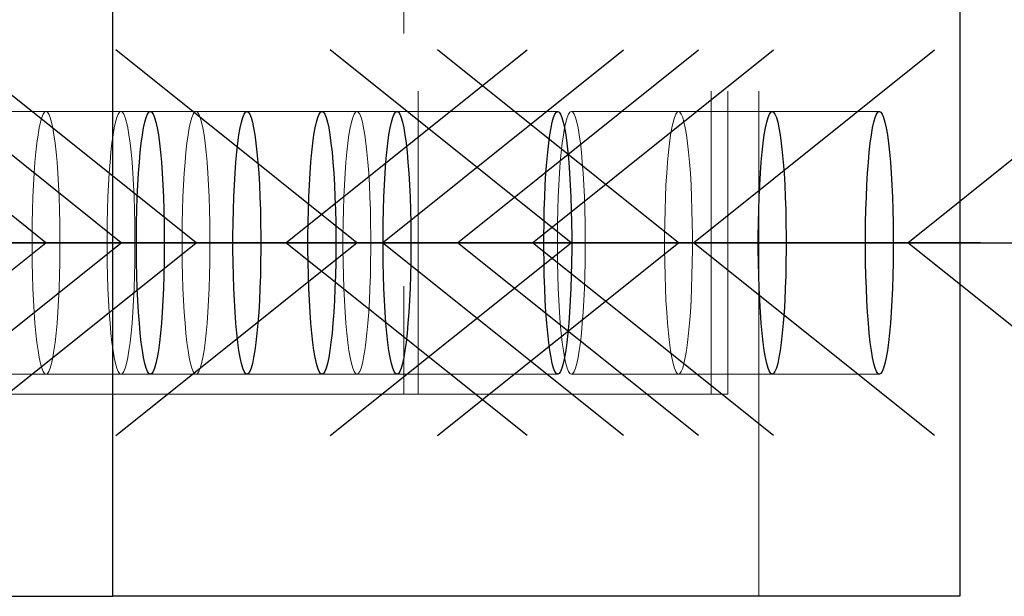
# Model space of a CAD drawing. Header units: millimetres. Extents: x 3526 to 4380, y 11541 to 12002.
# Tile 101 of 127: x 4220.9 to 4225.77, y 11715.82 to 11718.68. Entities that reach past the tile are written whole.
import ezdxf

# ---------------------------------------------------------------- set-up
doc = ezdxf.new("R2010")
doc.units = ezdxf.units.MM
doc.header["$LTSCALE"] = 10
doc.linetypes.add('HIDDEN', pattern=[0.375, 0.25, -0.125])
doc.linetypes.add('MITTE', pattern=[2, 1.25, -0.25, 0.25, -0.25])
doc.layers.get('Defpoints').update_dxf_attribs({"color": 1})
for name, color, linetype in [('PS_BOLT', 4, 'Continuous'), ('PS_MID', 5, 'MITTE'), ('PS_SHAPE', 3, 'Continuous')]:
    doc.layers.add(name, color=color, linetype=linetype)
for name, color, linetype, lineweight in [('PS_DIM', 4, 'Continuous', 13), ('PS_Hidden', 2, 'HIDDEN', 9), ('PS_SOLID', 7, 'Continuous', 30)]:
    doc.layers.add(name, color=color, linetype=linetype, lineweight=lineweight)
doc.styles.add('simplex', font='simplex.shx', dxfattribs={"width": 0.75})
doc.dimstyles.new('1_20_GŁ_DS1-LS20', dxfattribs={"dimtxt": 2, "dimasz": 2, "dimexe": 2, "dimexo": 5, "dimgap": 1, "dimtad": 1, "dimjust": 4, "dimdec": 0, "dimlfac": 20, "dimtxsty": 'simplex', "dimblk1": 'NONE', "dimsah": 1, "dimcen": 2, "dimclrd": 256, "dimclre": 256, "dimclrt": 4, "dimadec": 1, "dimazin": 0, "dimtfac": 1, "dimtdec": 0, "dimtmove": 2, "dimatfit": 3, "dimfxl": 1, "dimarcsym": 0})

# ---------------------------------------------------------------- blocks, each defined once
blk = doc.blocks.new('*D186')
at = {"layer": 'Defpoints', "color": 0, "transparency": 16777216}
for p in [(4225.5509, 11738.1324), (3922.9614, 11716.8237), (4225.5509, 11715.8237)]:
    blk.add_point(p, dxfattribs=at)
at = {"layer": 'PS_DIM', "lineweight": -2, "transparency": 16777216}
for p, q in [((3922.9614, 11721.8237), (3922.9614, 11740.1324)), ((4225.5509, 11720.8237), (4225.5509, 11740.1324)), ((3922.9614, 11738.1324), (4223.5509, 11738.1324))]:
    blk.add_line(p, q, dxfattribs=at)
at = {"layer": 'PS_DIM', "transparency": 16777216}
blk.add_solid([(4223.5509, 11738.4657), (4223.5509, 11737.7991), (4225.5509, 11738.1324)], dxfattribs=at)
at = {"layer": 'PS_DIM', "color": 4, "transparency": 16777216, "insert": (4223.5309, 11734.5053), "char_height": 2, "attachment_point": 5, "rotation": 90, "style": 'simplex'}
blk.add_mtext('9986', dxfattribs=at)
blk = doc.blocks.new('_None')
blk = doc.blocks.new('*X684')
at = {"color": 30, "linetype": 'Continuous'}
for p, q in [((4221.7708, 11717.5737), (4220.5776, 11718.5282)), ((4223.4363, 11717.5737), (4224.6296, 11718.5282)), ((4220.5776, 11716.6191), (4221.7708, 11717.5737)), ((4220.5776, 11717.5737), (4224.6296, 11717.5737)), ((4224.6296, 11716.6191), (4223.4363, 11717.5737))]:
    blk.add_line(p, q, dxfattribs=at)
blk = doc.blocks.new('*X686')
at = {"color": 30, "linetype": 'Continuous'}
for p, q in [((4224.1586, 11717.5737), (4222.9654, 11718.5282)), ((4225.8242, 11717.5737), (4227.0174, 11718.5282)), ((4222.9654, 11716.6191), (4224.1586, 11717.5737)), ((4222.9654, 11717.5737), (4227.0174, 11717.5737)), ((4227.0174, 11716.6191), (4225.8242, 11717.5737))]:
    blk.add_line(p, q, dxfattribs=at)
blk = doc.blocks.new('*X688')
at = {"color": 30, "linetype": 'Continuous'}
for p, q in [((4223.628, 11717.5737), (4222.4348, 11718.5282)), ((4225.2935, 11717.5737), (4226.4868, 11718.5282)), ((4222.4348, 11716.6191), (4223.628, 11717.5737)), ((4222.4348, 11717.5737), (4226.4868, 11717.5737)), ((4226.4868, 11716.6191), (4225.2935, 11717.5737))]:
    blk.add_line(p, q, dxfattribs=at)
blk = doc.blocks.new('*X691')
at = {"color": 30, "linetype": 'Continuous'}
for p, q in [((4220.5504, 11717.5737), (4219.3571, 11718.5282)), ((4222.2159, 11717.5737), (4223.4091, 11718.5282)), ((4219.3571, 11716.6191), (4220.5504, 11717.5737)), ((4219.3571, 11717.5737), (4223.4091, 11717.5737)), ((4223.4091, 11716.6191), (4222.2159, 11717.5737))]:
    blk.add_line(p, q, dxfattribs=at)
blk = doc.blocks.new('*X692')
at = {"color": 30, "linetype": 'Continuous'}
for p, q in [((4221.3994, 11717.5737), (4220.2061, 11718.5282)), ((4223.0649, 11717.5737), (4224.2581, 11718.5282)), ((4220.2061, 11716.6191), (4221.3994, 11717.5737)), ((4220.2061, 11717.5737), (4224.2581, 11717.5737)), ((4224.2581, 11716.6191), (4223.0649, 11717.5737))]:
    blk.add_line(p, q, dxfattribs=at)
blk = doc.blocks.new('*X693')
at = {"color": 30, "linetype": 'Continuous'}
for p, q in [((4221.0279, 11717.5737), (4219.8347, 11718.5282)), ((4222.6935, 11717.5737), (4223.8867, 11718.5282)), ((4219.8347, 11716.6191), (4221.0279, 11717.5737)), ((4219.8347, 11717.5737), (4223.8867, 11717.5737)), ((4223.8867, 11716.6191), (4222.6935, 11717.5737))]:
    blk.add_line(p, q, dxfattribs=at)
blk = doc.blocks.new('*X694')
at = {"color": 30, "linetype": 'Continuous'}
for p, q in [((4222.5667, 11717.5737), (4221.3735, 11718.5282)), ((4224.2323, 11717.5737), (4225.4255, 11718.5282)), ((4221.3735, 11716.6191), (4222.5667, 11717.5737)), ((4221.3735, 11717.5737), (4225.4255, 11717.5737)), ((4225.4255, 11716.6191), (4224.2323, 11717.5737))]:
    blk.add_line(p, q, dxfattribs=at)
blk = doc.blocks.new('*X697')
at = {"layer": 'PS_Hidden', "color": 2, "linetype": 'HIDDEN'}
for p, q in [((4224.5566, 11715.8237), (4224.5566, 11726.8237)), ((4222.8706, 11725.8237), (4222.8706, 11716.8237)), ((4224.321, 11725.8237), (4224.321, 11716.8237)), ((4224.4033, 11725.8237), (4224.4033, 11716.8237)), ((4222.7986, 11721.1087), (4222.7986, 11716.8237)), ((4220.5504, 11718.2237), (4221.5447, 11718.2237)), ((4221.0073, 11718.1939), (4221.0007, 11718.171)), ((4221.014, 11718.2104), (4221.0073, 11718.1939)), ((4221.0209, 11718.2203), (4221.014, 11718.2104)), ((4221.0279, 11718.2237), (4221.0209, 11718.2203)), ((4221.0349, 11718.2203), (4221.0279, 11718.2237)), ((4221.0418, 11718.2104), (4221.0349, 11718.2203)), ((4221.0486, 11718.1939), (4221.0418, 11718.2104)), ((4221.0551, 11718.171), (4221.0486, 11718.1939)), ((4221.3787, 11718.1939), (4221.3722, 11718.171)), ((4221.3855, 11718.2104), (4221.3787, 11718.1939)), ((4221.3924, 11718.2203), (4221.3855, 11718.2104)), ((4221.3994, 11718.2237), (4221.3924, 11718.2203)), ((4221.4063, 11718.2203), (4221.3994, 11718.2237)), ((4221.4133, 11718.2104), (4221.4063, 11718.2203)), ((4221.42, 11718.1939), (4221.4133, 11718.2104)), ((4221.4266, 11718.171), (4221.42, 11718.1939)), ((4221.5447, 11718.2237), (4222.0223, 11718.2237)), ((4221.7502, 11718.1939), (4221.7436, 11718.171)), ((4221.7569, 11718.2104), (4221.7502, 11718.1939)), ((4221.7638, 11718.2203), (4221.7569, 11718.2104)), ((4221.7708, 11718.2237), (4221.7638, 11718.2203)), ((4221.7778, 11718.2203), (4221.7708, 11718.2237)), ((4221.7847, 11718.2104), (4221.7778, 11718.2203)), ((4221.7915, 11718.1939), (4221.7847, 11718.2104)), ((4221.798, 11718.171), (4221.7915, 11718.1939)), ((4222.0223, 11718.2237), (4222.3937, 11718.2237)), ((4222.3937, 11718.2237), (4222.7652, 11718.2237)), ((4222.5461, 11718.1939), (4222.5395, 11718.171)), ((4222.5529, 11718.2104), (4222.5461, 11718.1939)), ((4222.5598, 11718.2203), (4222.5529, 11718.2104)), ((4222.5667, 11718.2237), (4222.5598, 11718.2203)), ((4222.5737, 11718.2203), (4222.5667, 11718.2237)), ((4222.5806, 11718.2104), (4222.5737, 11718.2203)), ((4222.5874, 11718.1939), (4222.5806, 11718.2104)), ((4222.5939, 11718.171), (4222.5874, 11718.1939)), ((4222.7652, 11718.2237), (4223.5611, 11718.2237)), ((4223.6073, 11718.1939), (4223.6008, 11718.171)), ((4223.6141, 11718.2104), (4223.6073, 11718.1939)), ((4223.621, 11718.2203), (4223.6141, 11718.2104)), ((4223.628, 11718.2237), (4223.621, 11718.2203)), ((4223.635, 11718.2203), (4223.628, 11718.2237)), ((4223.628, 11718.2237), (4224.6223, 11718.2237)), ((4223.6419, 11718.2104), (4223.635, 11718.2203)), ((4223.6486, 11718.1939), (4223.6419, 11718.2104)), ((4223.6552, 11718.171), (4223.6486, 11718.1939)), ((4224.138, 11718.1939), (4224.1314, 11718.171)), ((4224.1447, 11718.2104), (4224.138, 11718.1939)), ((4224.1516, 11718.2203), (4224.1447, 11718.2104)), ((4224.1586, 11718.2237), (4224.1516, 11718.2203)), ((4224.1656, 11718.2203), (4224.1586, 11718.2237)), ((4224.1725, 11718.2104), (4224.1656, 11718.2203)), ((4224.1793, 11718.1939), (4224.1725, 11718.2104)), ((4224.1858, 11718.171), (4224.1793, 11718.1939)), ((4224.6223, 11718.2237), (4225.153, 11718.2237)), ((4221.0007, 11718.171), (4220.9944, 11718.142)), ((4221.0614, 11718.142), (4221.0551, 11718.171)), ((4221.3722, 11718.171), (4221.3659, 11718.142)), ((4221.4328, 11718.142), (4221.4266, 11718.171)), ((4221.7436, 11718.171), (4221.7373, 11718.142)), ((4221.8043, 11718.142), (4221.798, 11718.171)), ((4222.5395, 11718.171), (4222.5333, 11718.142)), ((4222.6002, 11718.142), (4222.5939, 11718.171)), ((4223.6008, 11718.171), (4223.5945, 11718.142)), ((4223.6615, 11718.142), (4223.6552, 11718.171)), ((4224.1314, 11718.171), (4224.1251, 11718.142)), ((4224.1921, 11718.142), (4224.1858, 11718.171)), ((4220.9885, 11718.1072), (4220.983, 11718.0669)), ((4220.9944, 11718.142), (4220.9885, 11718.1072)), ((4221.0673, 11718.1072), (4221.0614, 11718.142)), ((4221.0729, 11718.0669), (4221.0673, 11718.1072)), ((4221.36, 11718.1072), (4221.3544, 11718.0669)), ((4221.3659, 11718.142), (4221.36, 11718.1072)), ((4221.4388, 11718.1072), (4221.4328, 11718.142)), ((4221.4443, 11718.0669), (4221.4388, 11718.1072)), ((4221.7314, 11718.1072), (4221.7259, 11718.0669)), ((4221.7373, 11718.142), (4221.7314, 11718.1072)), ((4221.8102, 11718.1072), (4221.8043, 11718.142)), ((4221.8157, 11718.0669), (4221.8102, 11718.1072)), ((4222.5273, 11718.1072), (4222.5218, 11718.0669)), ((4222.5333, 11718.142), (4222.5273, 11718.1072)), ((4222.6061, 11718.1072), (4222.6002, 11718.142)), ((4222.6117, 11718.0669), (4222.6061, 11718.1072)), ((4223.5886, 11718.1072), (4223.5831, 11718.0669)), ((4223.5945, 11718.142), (4223.5886, 11718.1072)), ((4223.6674, 11718.1072), (4223.6615, 11718.142)), ((4223.6729, 11718.0669), (4223.6674, 11718.1072)), ((4224.1192, 11718.1072), (4224.1137, 11718.0669)), ((4224.1251, 11718.142), (4224.1192, 11718.1072)), ((4224.198, 11718.1072), (4224.1921, 11718.142)), ((4224.2036, 11718.0669), (4224.198, 11718.1072)), ((4220.983, 11718.0669), (4220.9779, 11718.0215)), ((4221.0779, 11718.0215), (4221.0729, 11718.0669)), ((4221.3544, 11718.0669), (4221.3494, 11718.0215)), ((4221.4494, 11718.0215), (4221.4443, 11718.0669)), ((4221.7259, 11718.0669), (4221.7208, 11718.0215)), ((4221.8208, 11718.0215), (4221.8157, 11718.0669)), ((4222.5218, 11718.0669), (4222.5167, 11718.0215)), ((4222.6167, 11718.0215), (4222.6117, 11718.0669)), ((4223.5831, 11718.0669), (4223.578, 11718.0215)), ((4223.678, 11718.0215), (4223.6729, 11718.0669)), ((4224.1137, 11718.0669), (4224.1086, 11718.0215)), ((4224.2086, 11718.0215), (4224.2036, 11718.0669)), ((4220.9779, 11718.0215), (4220.9734, 11717.9715)), ((4221.0825, 11717.9715), (4221.0779, 11718.0215)), ((4221.3494, 11718.0215), (4221.3448, 11717.9715)), ((4221.4539, 11717.9715), (4221.4494, 11718.0215)), ((4221.7208, 11718.0215), (4221.7163, 11717.9715)), ((4221.8254, 11717.9715), (4221.8208, 11718.0215)), ((4222.5167, 11718.0215), (4222.5122, 11717.9715)), ((4222.6213, 11717.9715), (4222.6167, 11718.0215)), ((4223.578, 11718.0215), (4223.5734, 11717.9715)), ((4223.6825, 11717.9715), (4223.678, 11718.0215)), ((4224.1086, 11718.0215), (4224.1041, 11717.9715)), ((4224.2132, 11717.9715), (4224.2086, 11718.0215)), ((4220.9734, 11717.9715), (4220.9694, 11717.9175)), ((4221.0865, 11717.9175), (4221.0825, 11717.9715)), ((4221.3448, 11717.9715), (4221.3408, 11717.9175)), ((4221.4579, 11717.9175), (4221.4539, 11717.9715)), ((4221.7163, 11717.9715), (4221.7123, 11717.9175)), ((4221.8293, 11717.9175), (4221.8254, 11717.9715)), ((4222.5122, 11717.9715), (4222.5082, 11717.9175)), ((4222.6253, 11717.9175), (4222.6213, 11717.9715)), ((4223.5734, 11717.9715), (4223.5695, 11717.9175)), ((4223.6865, 11717.9175), (4223.6825, 11717.9715)), ((4224.1041, 11717.9715), (4224.1001, 11717.9175)), ((4224.2172, 11717.9175), (4224.2132, 11717.9715)), ((4220.9694, 11717.9175), (4220.966, 11717.8599)), ((4221.0899, 11717.8599), (4221.0865, 11717.9175)), ((4221.3408, 11717.9175), (4221.3374, 11717.8599)), ((4221.4613, 11717.8599), (4221.4579, 11717.9175)), ((4221.7123, 11717.9175), (4221.7089, 11717.8599)), ((4221.8327, 11717.8599), (4221.8293, 11717.9175)), ((4222.5082, 11717.9175), (4222.5048, 11717.8599)), ((4222.6287, 11717.8599), (4222.6253, 11717.9175)), ((4223.5695, 11717.9175), (4223.5661, 11717.8599)), ((4223.6899, 11717.8599), (4223.6865, 11717.9175)), ((4224.1001, 11717.9175), (4224.0967, 11717.8599)), ((4224.2206, 11717.8599), (4224.2172, 11717.9175)), ((4220.966, 11717.8599), (4220.9632, 11717.7994)), ((4221.0926, 11717.7994), (4221.0899, 11717.8599)), ((4221.3374, 11717.8599), (4221.3347, 11717.7994)), ((4221.4641, 11717.7994), (4221.4613, 11717.8599)), ((4221.7089, 11717.8599), (4221.7061, 11717.7994)), ((4221.8355, 11717.7994), (4221.8327, 11717.8599)), ((4222.5048, 11717.8599), (4222.5021, 11717.7994)), ((4222.6314, 11717.7994), (4222.6287, 11717.8599)), ((4223.5661, 11717.8599), (4223.5633, 11717.7994)), ((4223.6927, 11717.7994), (4223.6899, 11717.8599)), ((4224.0967, 11717.8599), (4224.0939, 11717.7994)), ((4224.2233, 11717.7994), (4224.2206, 11717.8599)), ((4220.9632, 11717.7994), (4220.9611, 11717.7366)), ((4221.0947, 11717.7366), (4221.0926, 11717.7994)), ((4221.3347, 11717.7994), (4221.3326, 11717.7366)), ((4221.4661, 11717.7366), (4221.4641, 11717.7994)), ((4221.7061, 11717.7994), (4221.704, 11717.7366)), ((4221.8376, 11717.7366), (4221.8355, 11717.7994)), ((4222.5021, 11717.7994), (4222.5, 11717.7366)), ((4222.6335, 11717.7366), (4222.6314, 11717.7994)), ((4223.5633, 11717.7994), (4223.5612, 11717.7366)), ((4223.6948, 11717.7366), (4223.6927, 11717.7994)), ((4224.0939, 11717.7994), (4224.0918, 11717.7366)), ((4224.2254, 11717.7366), (4224.2233, 11717.7994)), ((4220.9611, 11717.7366), (4220.9597, 11717.6721)), ((4221.0961, 11717.6721), (4221.0947, 11717.7366)), ((4221.3326, 11717.7366), (4221.3312, 11717.6721)), ((4221.4676, 11717.6721), (4221.4661, 11717.7366)), ((4221.704, 11717.7366), (4221.7026, 11717.6721)), ((4221.839, 11717.6721), (4221.8376, 11717.7366)), ((4222.5, 11717.7366), (4222.4986, 11717.6721)), ((4222.6349, 11717.6721), (4222.6335, 11717.7366)), ((4223.5612, 11717.7366), (4223.5598, 11717.6721)), ((4223.6962, 11717.6721), (4223.6948, 11717.7366)), ((4224.0918, 11717.7366), (4224.0904, 11717.6721)), ((4224.2268, 11717.6721), (4224.2254, 11717.7366)), ((4220.9597, 11717.6721), (4220.959, 11717.6066)), ((4221.0968, 11717.6066), (4221.0961, 11717.6721)), ((4221.3312, 11717.6721), (4221.3305, 11717.6066)), ((4221.4683, 11717.6066), (4221.4676, 11717.6721)), ((4221.7026, 11717.6721), (4221.7019, 11717.6066)), ((4221.8397, 11717.6066), (4221.839, 11717.6721)), ((4222.4986, 11717.6721), (4222.4978, 11717.6066)), ((4222.6356, 11717.6066), (4222.6349, 11717.6721)), ((4223.5598, 11717.6721), (4223.5591, 11717.6066)), ((4223.6969, 11717.6066), (4223.6962, 11717.6721)), ((4224.0904, 11717.6721), (4224.0897, 11717.6066)), ((4224.2275, 11717.6066), (4224.2268, 11717.6721)), ((4220.959, 11717.6066), (4220.959, 11717.5407)), ((4221.0968, 11717.5407), (4221.0968, 11717.6066)), ((4221.3305, 11717.6066), (4221.3305, 11717.5407)), ((4221.4683, 11717.5407), (4221.4683, 11717.6066)), ((4221.7019, 11717.6066), (4221.7019, 11717.5407)), ((4221.8397, 11717.5407), (4221.8397, 11717.6066)), ((4222.4978, 11717.6066), (4222.4978, 11717.5407)), ((4222.6356, 11717.5407), (4222.6356, 11717.6066)), ((4223.5591, 11717.6066), (4223.5591, 11717.5407)), ((4223.6969, 11717.5407), (4223.6969, 11717.6066)), ((4224.0897, 11717.6066), (4224.0897, 11717.5407)), ((4224.2275, 11717.5407), (4224.2275, 11717.6066)), ((4220.959, 11717.5407), (4220.9597, 11717.4752)), ((4221.0961, 11717.4752), (4221.0968, 11717.5407)), ((4221.3305, 11717.5407), (4221.3312, 11717.4752)), ((4221.4676, 11717.4752), (4221.4683, 11717.5407)), ((4221.7019, 11717.5407), (4221.7026, 11717.4752)), ((4221.839, 11717.4752), (4221.8397, 11717.5407)), ((4222.4978, 11717.5407), (4222.4986, 11717.4752)), ((4222.6349, 11717.4752), (4222.6356, 11717.5407)), ((4223.5591, 11717.5407), (4223.5598, 11717.4752)), ((4223.6962, 11717.4752), (4223.6969, 11717.5407)), ((4224.0897, 11717.5407), (4224.0904, 11717.4752)), ((4224.2268, 11717.4752), (4224.2275, 11717.5407)), ((4220.9597, 11717.4752), (4220.9611, 11717.4107)), ((4221.0947, 11717.4107), (4221.0961, 11717.4752)), ((4221.3312, 11717.4752), (4221.3326, 11717.4107)), ((4221.4661, 11717.4107), (4221.4676, 11717.4752)), ((4221.7026, 11717.4752), (4221.704, 11717.4107)), ((4221.8376, 11717.4107), (4221.839, 11717.4752)), ((4222.4986, 11717.4752), (4222.5, 11717.4107)), ((4222.6335, 11717.4107), (4222.6349, 11717.4752)), ((4223.5598, 11717.4752), (4223.5612, 11717.4107)), ((4223.6948, 11717.4107), (4223.6962, 11717.4752)), ((4224.0904, 11717.4752), (4224.0918, 11717.4107)), ((4224.2254, 11717.4107), (4224.2268, 11717.4752)), ((4220.9611, 11717.4107), (4220.9632, 11717.3479)), ((4221.0926, 11717.3479), (4221.0947, 11717.4107)), ((4221.3326, 11717.4107), (4221.3347, 11717.3479)), ((4221.4641, 11717.3479), (4221.4661, 11717.4107)), ((4221.704, 11717.4107), (4221.7061, 11717.3479)), ((4221.8355, 11717.3479), (4221.8376, 11717.4107)), ((4222.5, 11717.4107), (4222.5021, 11717.3479)), ((4222.6314, 11717.3479), (4222.6335, 11717.4107)), ((4223.5612, 11717.4107), (4223.5633, 11717.3479)), ((4223.6927, 11717.3479), (4223.6948, 11717.4107)), ((4224.0918, 11717.4107), (4224.0939, 11717.3479)), ((4224.2233, 11717.3479), (4224.2254, 11717.4107)), ((4220.9632, 11717.3479), (4220.966, 11717.2874)), ((4221.0899, 11717.2874), (4221.0926, 11717.3479)), ((4221.3347, 11717.3479), (4221.3374, 11717.2874)), ((4221.4613, 11717.2874), (4221.4641, 11717.3479)), ((4221.7061, 11717.3479), (4221.7089, 11717.2874)), ((4221.8327, 11717.2874), (4221.8355, 11717.3479)), ((4222.5021, 11717.3479), (4222.5048, 11717.2874)), ((4222.6287, 11717.2874), (4222.6314, 11717.3479)), ((4223.5633, 11717.3479), (4223.5661, 11717.2874)), ((4223.6899, 11717.2874), (4223.6927, 11717.3479)), ((4224.0939, 11717.3479), (4224.0967, 11717.2874)), ((4224.2206, 11717.2874), (4224.2233, 11717.3479)), ((4220.966, 11717.2874), (4220.9694, 11717.2298)), ((4221.0865, 11717.2298), (4221.0899, 11717.2874)), ((4221.3374, 11717.2874), (4221.3408, 11717.2298)), ((4221.4579, 11717.2298), (4221.4613, 11717.2874)), ((4221.7089, 11717.2874), (4221.7123, 11717.2298)), ((4221.8293, 11717.2298), (4221.8327, 11717.2874)), ((4222.5048, 11717.2874), (4222.5082, 11717.2298)), ((4222.6253, 11717.2298), (4222.6287, 11717.2874)), ((4223.5661, 11717.2874), (4223.5695, 11717.2298)), ((4223.6865, 11717.2298), (4223.6899, 11717.2874)), ((4224.0967, 11717.2874), (4224.1001, 11717.2298)), ((4224.2172, 11717.2298), (4224.2206, 11717.2874)), ((4220.9694, 11717.2298), (4220.9734, 11717.1758)), ((4221.0825, 11717.1758), (4221.0865, 11717.2298)), ((4221.3408, 11717.2298), (4221.3448, 11717.1758)), ((4221.4539, 11717.1758), (4221.4579, 11717.2298)), ((4221.7123, 11717.2298), (4221.7163, 11717.1758)), ((4221.8254, 11717.1758), (4221.8293, 11717.2298)), ((4222.5082, 11717.2298), (4222.5122, 11717.1758)), ((4222.6213, 11717.1758), (4222.6253, 11717.2298)), ((4223.5695, 11717.2298), (4223.5734, 11717.1758)), ((4223.6825, 11717.1758), (4223.6865, 11717.2298)), ((4224.1001, 11717.2298), (4224.1041, 11717.1758)), ((4224.2132, 11717.1758), (4224.2172, 11717.2298)), ((4220.9734, 11717.1758), (4220.9779, 11717.1258)), ((4221.0779, 11717.1258), (4221.0825, 11717.1758)), ((4221.3448, 11717.1758), (4221.3494, 11717.1258)), ((4221.4494, 11717.1258), (4221.4539, 11717.1758)), ((4221.7163, 11717.1758), (4221.7208, 11717.1258)), ((4221.8208, 11717.1258), (4221.8254, 11717.1758)), ((4222.5122, 11717.1758), (4222.5167, 11717.1258)), ((4222.6167, 11717.1258), (4222.6213, 11717.1758)), ((4223.5734, 11717.1758), (4223.578, 11717.1258)), ((4223.678, 11717.1258), (4223.6825, 11717.1758)), ((4224.1041, 11717.1758), (4224.1086, 11717.1258)), ((4224.2086, 11717.1258), (4224.2132, 11717.1758)), ((4220.9779, 11717.1258), (4220.983, 11717.0805)), ((4221.0729, 11717.0805), (4221.0779, 11717.1258)), ((4221.3494, 11717.1258), (4221.3544, 11717.0805)), ((4221.4443, 11717.0805), (4221.4494, 11717.1258)), ((4221.7208, 11717.1258), (4221.7259, 11717.0805)), ((4221.8157, 11717.0805), (4221.8208, 11717.1258)), ((4222.5167, 11717.1258), (4222.5218, 11717.0805)), ((4222.6117, 11717.0805), (4222.6167, 11717.1258)), ((4223.578, 11717.1258), (4223.5831, 11717.0805)), ((4223.6729, 11717.0805), (4223.678, 11717.1258)), ((4224.1086, 11717.1258), (4224.1137, 11717.0805)), ((4224.2036, 11717.0805), (4224.2086, 11717.1258)), ((4220.983, 11717.0805), (4220.9885, 11717.0402)), ((4221.0673, 11717.0402), (4221.0729, 11717.0805)), ((4221.3544, 11717.0805), (4221.36, 11717.0402)), ((4221.4388, 11717.0402), (4221.4443, 11717.0805)), ((4221.7259, 11717.0805), (4221.7314, 11717.0402)), ((4221.8102, 11717.0402), (4221.8157, 11717.0805)), ((4222.5218, 11717.0805), (4222.5273, 11717.0402)), ((4222.6061, 11717.0402), (4222.6117, 11717.0805)), ((4223.5831, 11717.0805), (4223.5886, 11717.0402)), ((4223.6674, 11717.0402), (4223.6729, 11717.0805)), ((4224.1137, 11717.0805), (4224.1192, 11717.0402)), ((4224.198, 11717.0402), (4224.2036, 11717.0805)), ((4220.9885, 11717.0402), (4220.9944, 11717.0053)), ((4221.0614, 11717.0053), (4221.0673, 11717.0402)), ((4221.36, 11717.0402), (4221.3659, 11717.0053)), ((4221.4328, 11717.0053), (4221.4388, 11717.0402)), ((4221.7314, 11717.0402), (4221.7373, 11717.0053)), ((4221.8043, 11717.0053), (4221.8102, 11717.0402)), ((4222.5273, 11717.0402), (4222.5333, 11717.0053)), ((4222.6002, 11717.0053), (4222.6061, 11717.0402)), ((4223.5886, 11717.0402), (4223.5945, 11717.0053)), ((4223.6615, 11717.0053), (4223.6674, 11717.0402)), ((4224.1192, 11717.0402), (4224.1251, 11717.0053)), ((4224.1921, 11717.0053), (4224.198, 11717.0402)), ((4220.9944, 11717.0053), (4221.0007, 11716.9763)), ((4221.0007, 11716.9763), (4221.0073, 11716.9535)), ((4221.0486, 11716.9535), (4221.0551, 11716.9763)), ((4221.0551, 11716.9763), (4221.0614, 11717.0053)), ((4221.3659, 11717.0053), (4221.3722, 11716.9763)), ((4221.3722, 11716.9763), (4221.3787, 11716.9535)), ((4221.42, 11716.9535), (4221.4266, 11716.9763)), ((4221.4266, 11716.9763), (4221.4328, 11717.0053)), ((4221.7373, 11717.0053), (4221.7436, 11716.9763)), ((4221.7436, 11716.9763), (4221.7502, 11716.9535)), ((4221.7915, 11716.9535), (4221.798, 11716.9763)), ((4221.798, 11716.9763), (4221.8043, 11717.0053)), ((4222.5333, 11717.0053), (4222.5395, 11716.9763)), ((4222.5395, 11716.9763), (4222.5461, 11716.9535)), ((4222.5874, 11716.9535), (4222.5939, 11716.9763)), ((4222.5939, 11716.9763), (4222.6002, 11717.0053)), ((4223.5945, 11717.0053), (4223.6008, 11716.9763)), ((4223.6008, 11716.9763), (4223.6073, 11716.9535)), ((4223.6486, 11716.9535), (4223.6552, 11716.9763)), ((4223.6552, 11716.9763), (4223.6615, 11717.0053)), ((4224.1251, 11717.0053), (4224.1314, 11716.9763)), ((4224.1314, 11716.9763), (4224.138, 11716.9535)), ((4224.1793, 11716.9535), (4224.1858, 11716.9763)), ((4224.1858, 11716.9763), (4224.1921, 11717.0053)), ((4221.0073, 11716.9535), (4221.014, 11716.937)), ((4221.014, 11716.937), (4221.0209, 11716.927)), ((4221.0209, 11716.927), (4221.0279, 11716.9237)), ((4221.0279, 11716.9237), (4221.0349, 11716.927)), ((4221.0349, 11716.927), (4221.0418, 11716.937)), ((4221.0418, 11716.937), (4221.0486, 11716.9535)), ((4221.3787, 11716.9535), (4221.3855, 11716.937)), ((4221.3855, 11716.937), (4221.3924, 11716.927)), ((4221.3924, 11716.927), (4221.3994, 11716.9237)), ((4221.3994, 11716.9237), (4221.4063, 11716.927)), ((4221.4063, 11716.927), (4221.4133, 11716.937)), ((4221.4133, 11716.937), (4221.42, 11716.9535)), ((4221.7502, 11716.9535), (4221.7569, 11716.937)), ((4221.7569, 11716.937), (4221.7638, 11716.927)), ((4221.7638, 11716.927), (4221.7708, 11716.9237)), ((4221.7708, 11716.9237), (4221.7778, 11716.927)), ((4221.7778, 11716.927), (4221.7847, 11716.937)), ((4221.7847, 11716.937), (4221.7915, 11716.9535)), ((4222.5461, 11716.9535), (4222.5529, 11716.937)), ((4222.5529, 11716.937), (4222.5598, 11716.927)), ((4222.5598, 11716.927), (4222.5667, 11716.9237)), ((4222.5667, 11716.9237), (4222.5737, 11716.927)), ((4222.5737, 11716.927), (4222.5806, 11716.937)), ((4222.5806, 11716.937), (4222.5874, 11716.9535)), ((4223.6073, 11716.9535), (4223.6141, 11716.937)), ((4223.6141, 11716.937), (4223.621, 11716.927)), ((4223.621, 11716.927), (4223.628, 11716.9237)), ((4223.628, 11716.9237), (4223.635, 11716.927)), ((4223.635, 11716.927), (4223.6419, 11716.937)), ((4223.6419, 11716.937), (4223.6486, 11716.9535)), ((4224.138, 11716.9535), (4224.1447, 11716.937)), ((4224.1447, 11716.937), (4224.1516, 11716.927)), ((4224.1516, 11716.927), (4224.1586, 11716.9237)), ((4224.1586, 11716.9237), (4224.1656, 11716.927)), ((4224.1656, 11716.927), (4224.1725, 11716.937)), ((4224.1725, 11716.937), (4224.1793, 11716.9535)), ((4220.5504, 11716.9237), (4221.5447, 11716.9237)), ((4221.5447, 11716.9237), (4222.0223, 11716.9237)), ((4222.0223, 11716.9237), (4222.3937, 11716.9237)), ((4222.3937, 11716.9237), (4222.7652, 11716.9237)), ((4222.7652, 11716.9237), (4223.5611, 11716.9237)), ((4223.628, 11716.9237), (4224.6223, 11716.9237)), ((4224.6223, 11716.9237), (4225.153, 11716.9237)), ((4222.7986, 11716.8237), (4220.8081, 11716.8237)), ((4222.7986, 11716.8237), (4222.8706, 11716.8237)), ((4224.4033, 11716.8237), (4222.8706, 11716.8237))]:
    blk.add_line(p, q, dxfattribs=at)
at = {"layer": 'PS_MID', "color": 5, "linetype": 'MITTE'}
for p, q in [((4222.0447, 11717.5737), (4220.0504, 11717.5737)), ((4222.5223, 11717.5737), (4220.5279, 11717.5737)), ((4222.8937, 11717.5737), (4220.8994, 11717.5737)), ((4223.2652, 11717.5737), (4221.2708, 11717.5737)), ((4224.0611, 11717.5737), (4222.0667, 11717.5737)), ((4225.1223, 11717.5737), (4223.128, 11717.5737)), ((4225.653, 11717.5737), (4223.6586, 11717.5737))]:
    blk.add_line(p, q, dxfattribs=at)
at = {"layer": 'PS_SOLID', "color": 7, "linetype": 'Continuous'}
for p, q in [((4221.359, 11715.8237), (4221.359, 11726.8237)), ((4225.5509, 11726.8237), (4225.5509, 11715.8237)), ((4221.5175, 11718.171), (4221.5241, 11718.1939)), ((4221.5241, 11718.1939), (4221.5308, 11718.2104)), ((4221.5308, 11718.2104), (4221.5377, 11718.2203)), ((4221.5377, 11718.2203), (4221.5447, 11718.2237)), ((4221.5447, 11718.2237), (4221.5517, 11718.2203)), ((4221.5517, 11718.2203), (4221.5586, 11718.2104)), ((4221.5586, 11718.2104), (4221.5654, 11718.1939)), ((4221.5654, 11718.1939), (4221.5719, 11718.171)), ((4221.9951, 11718.171), (4222.0016, 11718.1939)), ((4222.0016, 11718.1939), (4222.0084, 11718.2104)), ((4222.0084, 11718.2104), (4222.0153, 11718.2203)), ((4222.0153, 11718.2203), (4222.0223, 11718.2237)), ((4222.0223, 11718.2237), (4222.0293, 11718.2203)), ((4222.0293, 11718.2203), (4222.0362, 11718.2104)), ((4222.0362, 11718.2104), (4222.0429, 11718.1939)), ((4222.0429, 11718.1939), (4222.0495, 11718.171)), ((4222.3665, 11718.171), (4222.3731, 11718.1939)), ((4222.3731, 11718.1939), (4222.3798, 11718.2104)), ((4222.3798, 11718.2104), (4222.3867, 11718.2203)), ((4222.3867, 11718.2203), (4222.3937, 11718.2237)), ((4222.3937, 11718.2237), (4222.4007, 11718.2203)), ((4222.4007, 11718.2203), (4222.4076, 11718.2104)), ((4222.4076, 11718.2104), (4222.4144, 11718.1939)), ((4222.4144, 11718.1939), (4222.4209, 11718.171)), ((4222.738, 11718.171), (4222.7445, 11718.1939)), ((4222.7445, 11718.1939), (4222.7513, 11718.2104)), ((4222.7513, 11718.2104), (4222.7582, 11718.2203)), ((4222.7582, 11718.2203), (4222.7652, 11718.2237)), ((4222.7652, 11718.2237), (4222.7721, 11718.2203)), ((4222.7721, 11718.2203), (4222.779, 11718.2104)), ((4222.779, 11718.2104), (4222.7858, 11718.1939)), ((4222.7858, 11718.1939), (4222.7924, 11718.171)), ((4223.5339, 11718.171), (4223.5404, 11718.1939)), ((4223.5404, 11718.1939), (4223.5472, 11718.2104)), ((4223.5472, 11718.2104), (4223.5541, 11718.2203)), ((4223.5541, 11718.2203), (4223.5611, 11718.2237)), ((4223.5611, 11718.2237), (4223.5681, 11718.2203)), ((4223.5681, 11718.2203), (4223.575, 11718.2104)), ((4223.575, 11718.2104), (4223.5817, 11718.1939)), ((4223.5817, 11718.1939), (4223.5883, 11718.171)), ((4224.5951, 11718.171), (4224.6017, 11718.1939)), ((4224.6017, 11718.1939), (4224.6085, 11718.2104)), ((4224.6085, 11718.2104), (4224.6154, 11718.2203)), ((4224.6154, 11718.2203), (4224.6223, 11718.2237)), ((4224.6223, 11718.2237), (4224.6293, 11718.2203)), ((4224.6293, 11718.2203), (4224.6362, 11718.2104)), ((4224.6362, 11718.2104), (4224.643, 11718.1939)), ((4224.643, 11718.1939), (4224.6496, 11718.171)), ((4225.1258, 11718.171), (4225.1323, 11718.1939)), ((4225.1323, 11718.1939), (4225.1391, 11718.2104)), ((4225.1391, 11718.2104), (4225.146, 11718.2203)), ((4225.146, 11718.2203), (4225.153, 11718.2237)), ((4225.153, 11718.2237), (4225.16, 11718.2203)), ((4225.16, 11718.2203), (4225.1669, 11718.2104)), ((4225.1669, 11718.2104), (4225.1736, 11718.1939)), ((4225.1736, 11718.1939), (4225.1802, 11718.171)), ((4221.5112, 11718.142), (4221.5175, 11718.171)), ((4221.5719, 11718.171), (4221.5782, 11718.142)), ((4221.9888, 11718.142), (4221.9951, 11718.171)), ((4222.0495, 11718.171), (4222.0558, 11718.142)), ((4222.3602, 11718.142), (4222.3665, 11718.171)), ((4222.4209, 11718.171), (4222.4272, 11718.142)), ((4222.7317, 11718.142), (4222.738, 11718.171)), ((4222.7924, 11718.171), (4222.7986, 11718.142)), ((4223.5276, 11718.142), (4223.5339, 11718.171)), ((4223.5883, 11718.171), (4223.5946, 11718.142)), ((4224.5889, 11718.142), (4224.5951, 11718.171)), ((4224.6496, 11718.171), (4224.6558, 11718.142)), ((4225.1195, 11718.142), (4225.1258, 11718.171)), ((4225.1802, 11718.171), (4225.1865, 11718.142)), ((4221.4998, 11718.0669), (4221.5053, 11718.1072)), ((4221.5053, 11718.1072), (4221.5112, 11718.142)), ((4221.5782, 11718.142), (4221.5841, 11718.1072)), ((4221.5841, 11718.1072), (4221.5896, 11718.0669)), ((4221.9773, 11718.0669), (4221.9829, 11718.1072)), ((4221.9829, 11718.1072), (4221.9888, 11718.142)), ((4222.0558, 11718.142), (4222.0617, 11718.1072)), ((4222.0617, 11718.1072), (4222.0672, 11718.0669)), ((4222.3488, 11718.0669), (4222.3543, 11718.1072)), ((4222.3543, 11718.1072), (4222.3602, 11718.142)), ((4222.4272, 11718.142), (4222.4331, 11718.1072)), ((4222.4331, 11718.1072), (4222.4386, 11718.0669)), ((4222.7202, 11718.0669), (4222.7257, 11718.1072)), ((4222.7257, 11718.1072), (4222.7317, 11718.142)), ((4222.7986, 11718.142), (4222.8046, 11718.1072)), ((4222.8046, 11718.1072), (4222.8101, 11718.0669)), ((4223.5162, 11718.0669), (4223.5217, 11718.1072)), ((4223.5217, 11718.1072), (4223.5276, 11718.142)), ((4223.5946, 11718.142), (4223.6005, 11718.1072)), ((4223.6005, 11718.1072), (4223.606, 11718.0669)), ((4224.5774, 11718.0669), (4224.5829, 11718.1072)), ((4224.5829, 11718.1072), (4224.5889, 11718.142)), ((4224.6558, 11718.142), (4224.6618, 11718.1072)), ((4224.6618, 11718.1072), (4224.6673, 11718.0669)), ((4225.108, 11718.0669), (4225.1136, 11718.1072)), ((4225.1136, 11718.1072), (4225.1195, 11718.142)), ((4225.1865, 11718.142), (4225.1924, 11718.1072)), ((4225.1924, 11718.1072), (4225.1979, 11718.0669)), ((4221.4947, 11718.0215), (4221.4998, 11718.0669)), ((4221.5896, 11718.0669), (4221.5947, 11718.0215)), ((4221.9723, 11718.0215), (4221.9773, 11718.0669)), ((4222.0672, 11718.0669), (4222.0723, 11718.0215)), ((4222.3437, 11718.0215), (4222.3488, 11718.0669)), ((4222.4386, 11718.0669), (4222.4437, 11718.0215)), ((4222.7152, 11718.0215), (4222.7202, 11718.0669)), ((4222.8101, 11718.0669), (4222.8152, 11718.0215)), ((4223.5111, 11718.0215), (4223.5162, 11718.0669)), ((4223.606, 11718.0669), (4223.6111, 11718.0215)), ((4224.5724, 11718.0215), (4224.5774, 11718.0669)), ((4224.6673, 11718.0669), (4224.6723, 11718.0215)), ((4225.103, 11718.0215), (4225.108, 11718.0669)), ((4225.1979, 11718.0669), (4225.203, 11718.0215)), ((4221.4902, 11717.9715), (4221.4947, 11718.0215)), ((4221.5947, 11718.0215), (4221.5993, 11717.9715)), ((4221.9677, 11717.9715), (4221.9723, 11718.0215)), ((4222.0723, 11718.0215), (4222.0768, 11717.9715)), ((4222.3392, 11717.9715), (4222.3437, 11718.0215)), ((4222.4437, 11718.0215), (4222.4483, 11717.9715)), ((4222.7106, 11717.9715), (4222.7152, 11718.0215)), ((4222.8152, 11718.0215), (4222.8197, 11717.9715)), ((4223.5065, 11717.9715), (4223.5111, 11718.0215)), ((4223.6111, 11718.0215), (4223.6156, 11717.9715)), ((4224.5678, 11717.9715), (4224.5724, 11718.0215)), ((4224.6723, 11718.0215), (4224.6769, 11717.9715)), ((4225.0984, 11717.9715), (4225.103, 11718.0215)), ((4225.203, 11718.0215), (4225.2075, 11717.9715)), ((4221.4862, 11717.9175), (4221.4902, 11717.9715)), ((4221.5993, 11717.9715), (4221.6033, 11717.9175)), ((4221.9637, 11717.9175), (4221.9677, 11717.9715)), ((4222.0768, 11717.9715), (4222.0808, 11717.9175)), ((4222.3352, 11717.9175), (4222.3392, 11717.9715)), ((4222.4483, 11717.9715), (4222.4523, 11717.9175)), ((4222.7066, 11717.9175), (4222.7106, 11717.9715)), ((4222.8197, 11717.9715), (4222.8237, 11717.9175)), ((4223.5026, 11717.9175), (4223.5065, 11717.9715)), ((4223.6156, 11717.9715), (4223.6196, 11717.9175)), ((4224.5638, 11717.9175), (4224.5678, 11717.9715)), ((4224.6769, 11717.9715), (4224.6809, 11717.9175)), ((4225.0944, 11717.9175), (4225.0984, 11717.9715)), ((4225.2075, 11717.9715), (4225.2115, 11717.9175)), ((4221.4828, 11717.8599), (4221.4862, 11717.9175)), ((4221.6033, 11717.9175), (4221.6066, 11717.8599)), ((4221.9603, 11717.8599), (4221.9637, 11717.9175)), ((4222.0808, 11717.9175), (4222.0842, 11717.8599)), ((4222.3318, 11717.8599), (4222.3352, 11717.9175)), ((4222.4523, 11717.9175), (4222.4556, 11717.8599)), ((4222.7032, 11717.8599), (4222.7066, 11717.9175)), ((4222.8237, 11717.9175), (4222.8271, 11717.8599)), ((4223.4992, 11717.8599), (4223.5026, 11717.9175)), ((4223.6196, 11717.9175), (4223.623, 11717.8599)), ((4224.5604, 11717.8599), (4224.5638, 11717.9175)), ((4224.6809, 11717.9175), (4224.6843, 11717.8599)), ((4225.091, 11717.8599), (4225.0944, 11717.9175)), ((4225.2115, 11717.9175), (4225.2149, 11717.8599)), ((4221.48, 11717.7994), (4221.4828, 11717.8599)), ((4221.6066, 11717.8599), (4221.6094, 11717.7994)), ((4221.9576, 11717.7994), (4221.9603, 11717.8599)), ((4222.0842, 11717.8599), (4222.087, 11717.7994)), ((4222.329, 11717.7994), (4222.3318, 11717.8599)), ((4222.4556, 11717.8599), (4222.4584, 11717.7994)), ((4222.7005, 11717.7994), (4222.7032, 11717.8599)), ((4222.8271, 11717.8599), (4222.8298, 11717.7994)), ((4223.4964, 11717.7994), (4223.4992, 11717.8599)), ((4223.623, 11717.8599), (4223.6258, 11717.7994)), ((4224.5577, 11717.7994), (4224.5604, 11717.8599)), ((4224.6843, 11717.8599), (4224.687, 11717.7994)), ((4225.0883, 11717.7994), (4225.091, 11717.8599)), ((4225.2149, 11717.8599), (4225.2177, 11717.7994)), ((4221.4779, 11717.7366), (4221.48, 11717.7994)), ((4221.6094, 11717.7994), (4221.6115, 11717.7366)), ((4221.9555, 11717.7366), (4221.9576, 11717.7994)), ((4222.087, 11717.7994), (4222.0891, 11717.7366)), ((4222.3269, 11717.7366), (4222.329, 11717.7994)), ((4222.4584, 11717.7994), (4222.4605, 11717.7366)), ((4222.6984, 11717.7366), (4222.7005, 11717.7994)), ((4222.8298, 11717.7994), (4222.8319, 11717.7366)), ((4223.4943, 11717.7366), (4223.4964, 11717.7994)), ((4223.6258, 11717.7994), (4223.6279, 11717.7366)), ((4224.5556, 11717.7366), (4224.5577, 11717.7994)), ((4224.687, 11717.7994), (4224.6891, 11717.7366)), ((4225.0862, 11717.7366), (4225.0883, 11717.7994)), ((4225.2177, 11717.7994), (4225.2198, 11717.7366)), ((4221.4765, 11717.6721), (4221.4779, 11717.7366)), ((4221.6115, 11717.7366), (4221.6129, 11717.6721)), ((4221.9541, 11717.6721), (4221.9555, 11717.7366)), ((4222.0891, 11717.7366), (4222.0905, 11717.6721)), ((4222.3255, 11717.6721), (4222.3269, 11717.7366)), ((4222.4605, 11717.7366), (4222.4619, 11717.6721)), ((4222.697, 11717.6721), (4222.6984, 11717.7366)), ((4222.8319, 11717.7366), (4222.8333, 11717.6721)), ((4223.4929, 11717.6721), (4223.4943, 11717.7366)), ((4223.6279, 11717.7366), (4223.6293, 11717.6721)), ((4224.5542, 11717.6721), (4224.5556, 11717.7366)), ((4224.6891, 11717.7366), (4224.6905, 11717.6721)), ((4225.0848, 11717.6721), (4225.0862, 11717.7366)), ((4225.2198, 11717.7366), (4225.2212, 11717.6721)), ((4221.4758, 11717.6066), (4221.4765, 11717.6721)), ((4221.6129, 11717.6721), (4221.6136, 11717.6066)), ((4221.9534, 11717.6066), (4221.9541, 11717.6721)), ((4222.0905, 11717.6721), (4222.0912, 11717.6066)), ((4222.3248, 11717.6066), (4222.3255, 11717.6721)), ((4222.4619, 11717.6721), (4222.4626, 11717.6066)), ((4222.6963, 11717.6066), (4222.697, 11717.6721)), ((4222.8333, 11717.6721), (4222.834, 11717.6066)), ((4223.4922, 11717.6066), (4223.4929, 11717.6721)), ((4223.6293, 11717.6721), (4223.63, 11717.6066)), ((4224.5535, 11717.6066), (4224.5542, 11717.6721)), ((4224.6905, 11717.6721), (4224.6912, 11717.6066)), ((4225.0841, 11717.6066), (4225.0848, 11717.6721)), ((4225.2212, 11717.6721), (4225.2219, 11717.6066)), ((4221.4758, 11717.5407), (4221.4758, 11717.6066)), ((4221.6136, 11717.6066), (4221.6136, 11717.5407)), ((4221.9534, 11717.5407), (4221.9534, 11717.6066)), ((4222.0912, 11717.6066), (4222.0912, 11717.5407)), ((4222.3248, 11717.5407), (4222.3248, 11717.6066)), ((4222.4626, 11717.6066), (4222.4626, 11717.5407)), ((4222.6963, 11717.5407), (4222.6963, 11717.6066)), ((4222.834, 11717.6066), (4222.834, 11717.5407)), ((4223.4922, 11717.5407), (4223.4922, 11717.6066)), ((4223.63, 11717.6066), (4223.63, 11717.5407)), ((4224.5535, 11717.5407), (4224.5535, 11717.6066)), ((4224.6912, 11717.6066), (4224.6912, 11717.5407)), ((4225.0841, 11717.5407), (4225.0841, 11717.6066)), ((4225.2219, 11717.6066), (4225.2219, 11717.5407)), ((4221.4765, 11717.4752), (4221.4758, 11717.5407)), ((4221.6136, 11717.5407), (4221.6129, 11717.4752)), ((4221.9541, 11717.4752), (4221.9534, 11717.5407)), ((4222.0912, 11717.5407), (4222.0905, 11717.4752)), ((4222.3255, 11717.4752), (4222.3248, 11717.5407)), ((4222.4626, 11717.5407), (4222.4619, 11717.4752)), ((4222.697, 11717.4752), (4222.6963, 11717.5407)), ((4222.834, 11717.5407), (4222.8333, 11717.4752)), ((4223.4929, 11717.4752), (4223.4922, 11717.5407)), ((4223.63, 11717.5407), (4223.6293, 11717.4752)), ((4224.5542, 11717.4752), (4224.5535, 11717.5407)), ((4224.6912, 11717.5407), (4224.6905, 11717.4752)), ((4225.0848, 11717.4752), (4225.0841, 11717.5407)), ((4225.2219, 11717.5407), (4225.2212, 11717.4752)), ((4221.4779, 11717.4107), (4221.4765, 11717.4752)), ((4221.6129, 11717.4752), (4221.6115, 11717.4107)), ((4221.9555, 11717.4107), (4221.9541, 11717.4752)), ((4222.0905, 11717.4752), (4222.0891, 11717.4107)), ((4222.3269, 11717.4107), (4222.3255, 11717.4752)), ((4222.4619, 11717.4752), (4222.4605, 11717.4107)), ((4222.6984, 11717.4107), (4222.697, 11717.4752)), ((4222.8333, 11717.4752), (4222.8319, 11717.4107)), ((4223.4943, 11717.4107), (4223.4929, 11717.4752)), ((4223.6293, 11717.4752), (4223.6279, 11717.4107)), ((4224.5556, 11717.4107), (4224.5542, 11717.4752)), ((4224.6905, 11717.4752), (4224.6891, 11717.4107)), ((4225.0862, 11717.4107), (4225.0848, 11717.4752)), ((4225.2212, 11717.4752), (4225.2198, 11717.4107)), ((4221.48, 11717.3479), (4221.4779, 11717.4107)), ((4221.6115, 11717.4107), (4221.6094, 11717.3479)), ((4221.9576, 11717.3479), (4221.9555, 11717.4107)), ((4222.0891, 11717.4107), (4222.087, 11717.3479)), ((4222.329, 11717.3479), (4222.3269, 11717.4107)), ((4222.4605, 11717.4107), (4222.4584, 11717.3479)), ((4222.7005, 11717.3479), (4222.6984, 11717.4107)), ((4222.8319, 11717.4107), (4222.8298, 11717.3479)), ((4223.4964, 11717.3479), (4223.4943, 11717.4107)), ((4223.6279, 11717.4107), (4223.6258, 11717.3479)), ((4224.5577, 11717.3479), (4224.5556, 11717.4107)), ((4224.6891, 11717.4107), (4224.687, 11717.3479)), ((4225.0883, 11717.3479), (4225.0862, 11717.4107)), ((4225.2198, 11717.4107), (4225.2177, 11717.3479)), ((4221.4828, 11717.2874), (4221.48, 11717.3479)), ((4221.6094, 11717.3479), (4221.6066, 11717.2874)), ((4221.9603, 11717.2874), (4221.9576, 11717.3479)), ((4222.087, 11717.3479), (4222.0842, 11717.2874)), ((4222.3318, 11717.2874), (4222.329, 11717.3479)), ((4222.4584, 11717.3479), (4222.4556, 11717.2874)), ((4222.7032, 11717.2874), (4222.7005, 11717.3479)), ((4222.8298, 11717.3479), (4222.8271, 11717.2874)), ((4223.4992, 11717.2874), (4223.4964, 11717.3479)), ((4223.6258, 11717.3479), (4223.623, 11717.2874)), ((4224.5604, 11717.2874), (4224.5577, 11717.3479)), ((4224.687, 11717.3479), (4224.6843, 11717.2874)), ((4225.091, 11717.2874), (4225.0883, 11717.3479)), ((4225.2177, 11717.3479), (4225.2149, 11717.2874)), ((4221.4862, 11717.2298), (4221.4828, 11717.2874)), ((4221.6066, 11717.2874), (4221.6033, 11717.2298)), ((4221.9637, 11717.2298), (4221.9603, 11717.2874)), ((4222.0842, 11717.2874), (4222.0808, 11717.2298)), ((4222.3352, 11717.2298), (4222.3318, 11717.2874)), ((4222.4556, 11717.2874), (4222.4523, 11717.2298)), ((4222.7066, 11717.2298), (4222.7032, 11717.2874)), ((4222.8271, 11717.2874), (4222.8237, 11717.2298)), ((4223.5026, 11717.2298), (4223.4992, 11717.2874)), ((4223.623, 11717.2874), (4223.6196, 11717.2298)), ((4224.5638, 11717.2298), (4224.5604, 11717.2874)), ((4224.6843, 11717.2874), (4224.6809, 11717.2298)), ((4225.0944, 11717.2298), (4225.091, 11717.2874)), ((4225.2149, 11717.2874), (4225.2115, 11717.2298)), ((4221.4902, 11717.1758), (4221.4862, 11717.2298)), ((4221.6033, 11717.2298), (4221.5993, 11717.1758)), ((4221.9677, 11717.1758), (4221.9637, 11717.2298)), ((4222.0808, 11717.2298), (4222.0768, 11717.1758)), ((4222.3392, 11717.1758), (4222.3352, 11717.2298)), ((4222.4523, 11717.2298), (4222.4483, 11717.1758)), ((4222.7106, 11717.1758), (4222.7066, 11717.2298)), ((4222.8237, 11717.2298), (4222.8197, 11717.1758)), ((4223.5065, 11717.1758), (4223.5026, 11717.2298)), ((4223.6196, 11717.2298), (4223.6156, 11717.1758)), ((4224.5678, 11717.1758), (4224.5638, 11717.2298)), ((4224.6809, 11717.2298), (4224.6769, 11717.1758)), ((4225.0984, 11717.1758), (4225.0944, 11717.2298)), ((4225.2115, 11717.2298), (4225.2075, 11717.1758)), ((4221.4947, 11717.1258), (4221.4902, 11717.1758)), ((4221.5993, 11717.1758), (4221.5947, 11717.1258)), ((4221.9723, 11717.1258), (4221.9677, 11717.1758)), ((4222.0768, 11717.1758), (4222.0723, 11717.1258)), ((4222.3437, 11717.1258), (4222.3392, 11717.1758)), ((4222.4483, 11717.1758), (4222.4437, 11717.1258)), ((4222.7152, 11717.1258), (4222.7106, 11717.1758)), ((4222.8197, 11717.1758), (4222.8152, 11717.1258)), ((4223.5111, 11717.1258), (4223.5065, 11717.1758)), ((4223.6156, 11717.1758), (4223.6111, 11717.1258)), ((4224.5724, 11717.1258), (4224.5678, 11717.1758)), ((4224.6769, 11717.1758), (4224.6723, 11717.1258)), ((4225.103, 11717.1258), (4225.0984, 11717.1758)), ((4225.2075, 11717.1758), (4225.203, 11717.1258)), ((4221.4998, 11717.0805), (4221.4947, 11717.1258)), ((4221.5947, 11717.1258), (4221.5896, 11717.0805)), ((4221.9773, 11717.0805), (4221.9723, 11717.1258)), ((4222.0723, 11717.1258), (4222.0672, 11717.0805)), ((4222.3488, 11717.0805), (4222.3437, 11717.1258)), ((4222.4437, 11717.1258), (4222.4386, 11717.0805)), ((4222.7202, 11717.0805), (4222.7152, 11717.1258)), ((4222.8152, 11717.1258), (4222.8101, 11717.0805)), ((4223.5162, 11717.0805), (4223.5111, 11717.1258)), ((4223.6111, 11717.1258), (4223.606, 11717.0805)), ((4224.5774, 11717.0805), (4224.5724, 11717.1258)), ((4224.6723, 11717.1258), (4224.6673, 11717.0805)), ((4225.108, 11717.0805), (4225.103, 11717.1258)), ((4225.203, 11717.1258), (4225.1979, 11717.0805)), ((4221.5053, 11717.0402), (4221.4998, 11717.0805)), ((4221.5896, 11717.0805), (4221.5841, 11717.0402)), ((4221.9829, 11717.0402), (4221.9773, 11717.0805)), ((4222.0672, 11717.0805), (4222.0617, 11717.0402)), ((4222.3543, 11717.0402), (4222.3488, 11717.0805)), ((4222.4386, 11717.0805), (4222.4331, 11717.0402)), ((4222.7257, 11717.0402), (4222.7202, 11717.0805)), ((4222.8101, 11717.0805), (4222.8046, 11717.0402)), ((4223.5217, 11717.0402), (4223.5162, 11717.0805)), ((4223.606, 11717.0805), (4223.6005, 11717.0402)), ((4224.5829, 11717.0402), (4224.5774, 11717.0805)), ((4224.6673, 11717.0805), (4224.6618, 11717.0402)), ((4225.1136, 11717.0402), (4225.108, 11717.0805)), ((4225.1979, 11717.0805), (4225.1924, 11717.0402)), ((4221.5112, 11717.0053), (4221.5053, 11717.0402)), ((4221.5841, 11717.0402), (4221.5782, 11717.0053)), ((4221.9888, 11717.0053), (4221.9829, 11717.0402)), ((4222.0617, 11717.0402), (4222.0558, 11717.0053)), ((4222.3602, 11717.0053), (4222.3543, 11717.0402)), ((4222.4331, 11717.0402), (4222.4272, 11717.0053)), ((4222.7317, 11717.0053), (4222.7257, 11717.0402)), ((4222.8046, 11717.0402), (4222.7986, 11717.0053)), ((4223.5276, 11717.0053), (4223.5217, 11717.0402)), ((4223.6005, 11717.0402), (4223.5946, 11717.0053)), ((4224.5889, 11717.0053), (4224.5829, 11717.0402)), ((4224.6618, 11717.0402), (4224.6558, 11717.0053)), ((4225.1195, 11717.0053), (4225.1136, 11717.0402)), ((4225.1924, 11717.0402), (4225.1865, 11717.0053)), ((4221.5175, 11716.9763), (4221.5112, 11717.0053)), ((4221.5241, 11716.9535), (4221.5175, 11716.9763)), ((4221.5719, 11716.9763), (4221.5654, 11716.9535)), ((4221.5782, 11717.0053), (4221.5719, 11716.9763)), ((4221.9951, 11716.9763), (4221.9888, 11717.0053)), ((4222.0016, 11716.9535), (4221.9951, 11716.9763)), ((4222.0495, 11716.9763), (4222.0429, 11716.9535)), ((4222.0558, 11717.0053), (4222.0495, 11716.9763)), ((4222.3665, 11716.9763), (4222.3602, 11717.0053)), ((4222.3731, 11716.9535), (4222.3665, 11716.9763)), ((4222.4209, 11716.9763), (4222.4144, 11716.9535)), ((4222.4272, 11717.0053), (4222.4209, 11716.9763)), ((4222.738, 11716.9763), (4222.7317, 11717.0053)), ((4222.7445, 11716.9535), (4222.738, 11716.9763)), ((4222.7924, 11716.9763), (4222.7858, 11716.9535)), ((4222.7986, 11717.0053), (4222.7924, 11716.9763)), ((4223.5339, 11716.9763), (4223.5276, 11717.0053)), ((4223.5404, 11716.9535), (4223.5339, 11716.9763)), ((4223.5883, 11716.9763), (4223.5817, 11716.9535)), ((4223.5946, 11717.0053), (4223.5883, 11716.9763)), ((4224.5951, 11716.9763), (4224.5889, 11717.0053)), ((4224.6017, 11716.9535), (4224.5951, 11716.9763)), ((4224.6496, 11716.9763), (4224.643, 11716.9535)), ((4224.6558, 11717.0053), (4224.6496, 11716.9763)), ((4225.1258, 11716.9763), (4225.1195, 11717.0053)), ((4225.1323, 11716.9535), (4225.1258, 11716.9763)), ((4225.1802, 11716.9763), (4225.1736, 11716.9535)), ((4225.1865, 11717.0053), (4225.1802, 11716.9763)), ((4221.5308, 11716.937), (4221.5241, 11716.9535)), ((4221.5377, 11716.927), (4221.5308, 11716.937)), ((4221.5447, 11716.9237), (4221.5377, 11716.927)), ((4221.5517, 11716.927), (4221.5447, 11716.9237)), ((4221.5586, 11716.937), (4221.5517, 11716.927)), ((4221.5654, 11716.9535), (4221.5586, 11716.937)), ((4222.0084, 11716.937), (4222.0016, 11716.9535)), ((4222.0153, 11716.927), (4222.0084, 11716.937)), ((4222.0223, 11716.9237), (4222.0153, 11716.927)), ((4222.0293, 11716.927), (4222.0223, 11716.9237)), ((4222.0362, 11716.937), (4222.0293, 11716.927)), ((4222.0429, 11716.9535), (4222.0362, 11716.937)), ((4222.3798, 11716.937), (4222.3731, 11716.9535)), ((4222.3867, 11716.927), (4222.3798, 11716.937)), ((4222.3937, 11716.9237), (4222.3867, 11716.927)), ((4222.4007, 11716.927), (4222.3937, 11716.9237)), ((4222.4076, 11716.937), (4222.4007, 11716.927)), ((4222.4144, 11716.9535), (4222.4076, 11716.937)), ((4222.7513, 11716.937), (4222.7445, 11716.9535)), ((4222.7582, 11716.927), (4222.7513, 11716.937)), ((4222.7652, 11716.9237), (4222.7582, 11716.927)), ((4222.7721, 11716.927), (4222.7652, 11716.9237)), ((4222.779, 11716.937), (4222.7721, 11716.927)), ((4222.7858, 11716.9535), (4222.779, 11716.937)), ((4223.5472, 11716.937), (4223.5404, 11716.9535)), ((4223.5541, 11716.927), (4223.5472, 11716.937)), ((4223.5611, 11716.9237), (4223.5541, 11716.927)), ((4223.5681, 11716.927), (4223.5611, 11716.9237)), ((4223.575, 11716.937), (4223.5681, 11716.927)), ((4223.5817, 11716.9535), (4223.575, 11716.937)), ((4224.6085, 11716.937), (4224.6017, 11716.9535)), ((4224.6154, 11716.927), (4224.6085, 11716.937)), ((4224.6223, 11716.9237), (4224.6154, 11716.927)), ((4224.6293, 11716.927), (4224.6223, 11716.9237)), ((4224.6362, 11716.937), (4224.6293, 11716.927)), ((4224.643, 11716.9535), (4224.6362, 11716.937)), ((4225.1391, 11716.937), (4225.1323, 11716.9535)), ((4225.146, 11716.927), (4225.1391, 11716.937)), ((4225.153, 11716.9237), (4225.146, 11716.927)), ((4225.16, 11716.927), (4225.153, 11716.9237)), ((4225.1669, 11716.937), (4225.16, 11716.927)), ((4225.1736, 11716.9535), (4225.1669, 11716.937)), ((4220.3646, 11715.8237), (4221.359, 11715.8237)), ((4225.5509, 11715.8237), (4221.359, 11715.8237))]:
    blk.add_line(p, q, dxfattribs=at)

msp = doc.modelspace()

# ---------------------------------------------------------------- block references
at = {"layer": 'PS_BOLT', "color": 30}
for name in ['*X691', '*X693', '*X692', '*X684', '*X694', '*X688', '*X686']:
    msp.add_blockref(name, (0, 0), dxfattribs=at)
at = {"layer": 'PS_SHAPE'}
msp.add_blockref('*X697', (0, 0), dxfattribs=at)

# ---------------------------------------------------------------- dimensions: what is measured, and where the dimension line sits
at = {"layer": 'PS_DIM'}
dim = msp.add_linear_dim(base=(4225.5509, 11738.1324), p1=(3922.9614, 11716.8237), p2=(4225.5509, 11715.8237), text='9986', dimstyle='1_20_GŁ_DS1-LS20', dxfattribs=at)
dim.commit()
dim.dimension.update_dxf_attribs({"geometry": '*D186', "text_midpoint": (4223.5309, 11734.5053), "dimtype": 128, "text_rotation": 90})

doc.saveas('drawing.dxf')
